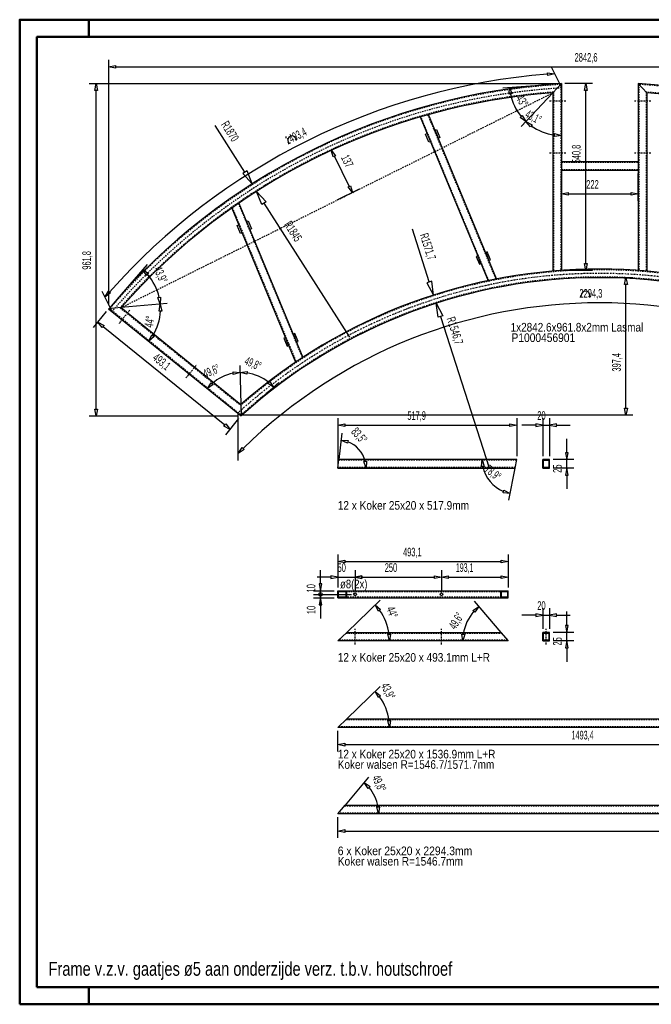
# Model space of a CAD drawing. Extents: x -512 to 3568, y -1729 to 1121.
# Tile 1 of 2: x -512 to 1316, y -1729 to 1121. Entities that reach past the tile are written whole.
import ezdxf
from ezdxf.enums import TextEntityAlignment as Align

# ---------------------------------------------------------------- set-up
doc = ezdxf.new("R2010")
doc.units = 0
doc.header["$MEASUREMENT"] = 0
doc.linetypes.add('DASHDOT', pattern=[8.5, 4, -2, 0.5, -2])
doc.linetypes.add('HIDDEN', pattern=[7, 4, -3])
doc.layers.get('0').update_dxf_attribs({"linetype": 'CONTINUOUS'})
for name, color, linetype in [('DIM49', 4, 'CONTINUOUS'), ('LE_GREEN', 3, 'CONTINUOUS'), ('LE_HIDDEN', 7, 'CONTINUOUS'), ('LE_MIDDLE', 7, 'CONTINUOUS'), ('TXT_ALL', 7, 'CONTINUOUS'), ('TXT_DIM49', 2, 'CONTINUOUS')]:
    doc.layers.add(name, color=color, linetype=linetype)
doc.layers.add('LE_ALL', color=7, linetype='CONTINUOUS', lineweight=50)

# ---------------------------------------------------------------- blocks, each defined once
blk = doc.blocks.new('_D1', base_point=(-254.7, 284.2))
at = {"layer": 'DIM49', "color": 1}
for p, q in [((-254.7, 1004.2), (-254.7, 294.2)), ((2587.9, 1004.2), (2587.9, 294.2)), ((-254.7, 984.2), (-234.7, 988.2)), ((-234.7, 980.2), (-254.7, 984.2)), ((-234.7, 988.2), (-234.7, 980.2)), ((-234.7, 984.2), (2567.9, 984.2)), ((2567.9, 980.2), (2567.9, 988.2)), ((2567.9, 988.2), (2587.9, 984.2)), ((2587.9, 984.2), (2567.9, 980.2))]:
    blk.add_line(p, q, dxfattribs=at)
at = {"layer": 'TXT_DIM49', "width": 0.545}
blk.add_text('2842,6', height=25, dxfattribs=at).set_placement((1127, 999.2), align=Align.CENTER)
blk = doc.blocks.new('_D2', base_point=(128.5, -26.1))
at = {"layer": 'DIM49', "color": 1}
for p, q in [((-311.2, 935.6), (1045.6, 935.6)), ((-295.2, 915.6), (-291.2, 935.6)), ((-287.2, 915.6), (-295.2, 915.6)), ((-291.2, 935.6), (-287.2, 915.6)), ((-291.2, -6.1), (-291.2, 915.6)), ((-311.2, -26.1), (118.5, -26.1)), ((-291.2, -26.1), (-295.2, -6.1)), ((-295.2, -6.1), (-287.2, -6.1)), ((-287.2, -6.1), (-291.2, -26.1))]:
    blk.add_line(p, q, dxfattribs=at)
at = {"layer": 'TXT_DIM49', "width": 0.512}
blk.add_text('961,8', height=25, rotation=90, dxfattribs=at).set_placement((-306.2, 424.1), align=Align.CENTER)
blk = doc.blocks.new('_D6', base_point=(-254.7, 284.2))
at = {"layer": 'DIM49', "color": 1}
for p, q in [((-143, 412.3), (-231.1, 311.3)), ((-156.1, 397.3), (-139.1, 386)), ((-144.8, 380.3), (-156.1, 397.3)), ((-139.1, 386), (-144.8, 380.3)), ((-112.3, 316.5), (-104.4, 317.7)), ((-105.3, 297.4), (-112.3, 316.5)), ((-104.4, 317.7), (-105.3, 297.4)), ((-85.4, 299.1), (-218.9, 287.4))]:
    blk.add_line(p, q, dxfattribs=at)
blk.add_arc((-254.7, 284.2), 150, 12.6802, 41.2718, dxfattribs=at)
at = {"layer": 'TXT_DIM49', "width": 0.488}
blk.add_text('43,9°', height=25, rotation=293.7792, dxfattribs=at).set_placement((-115.5, 377.4), align=Align.CENTER)
blk = doc.blocks.new('_D7', base_point=(-254.7, 284.2))
at = {"layer": 'DIM49', "color": 1}
for p, q in [((-85.4, 299.1), (-218.9, 287.4)), ((-108.9, 277.3), (-105.3, 297.4)), ((-105.3, 297.4), (-100.9, 277.5)), ((-100.9, 277.5), (-108.9, 277.3)), ((-138.1, 189.8), (-129.9, 208.5)), ((-123.3, 203.8), (-138.1, 189.8)), ((-129.9, 208.5), (-123.3, 203.8))]:
    blk.add_line(p, q, dxfattribs=at)
blk.add_arc((-254.7, 284.2), 150, -31.355, -2.6098, dxfattribs=at)
at = {"layer": 'TXT_DIM49', "width": 0.518}
blk.add_text('44°', height=25, rotation=80.6816, dxfattribs=at).set_placement((-124.4, 244.5), align=Align.CENTER)
blk = doc.blocks.new('_D8', base_point=(1055.6, 935.6))
at = {"layer": 'DIM49', "color": 1}
for p, q in [((886, 923.9), (1019.1, 933.1)), ((904.7, 905), (905.9, 925.3)), ((905.9, 925.3), (912.6, 906)), ((912.6, 906), (904.7, 905)), ((939.4, 811.5), (1030.6, 908.9)), ((936.5, 838), (942.3, 843.5)), ((953.1, 826.1), (936.5, 838)), ((942.3, 843.5), (953.1, 826.1))]:
    blk.add_line(p, q, dxfattribs=at)
blk.add_arc((1055.6, 935.6), 150, -168.4141, -140.7536, dxfattribs=at)
at = {"layer": 'TXT_DIM49', "width": 0.518}
blk.add_text('43°', height=25, rotation=302.1369, dxfattribs=at).set_placement((931.6, 879.1), align=Align.CENTER)
blk = doc.blocks.new('_D9', base_point=(1055.6, 935.6))
at = {"layer": 'DIM49', "color": 1}
for p, q in [((939.4, 811.5), (1030.6, 908.9)), ((953.1, 826.1), (971.1, 816.5)), ((966, 810.4), (953.1, 826.1)), ((971.1, 816.5), (966, 810.4)), ((1035.4, 783), (1035.9, 790.9)), ((1055.6, 785.6), (1035.4, 783)), ((1035.9, 790.9), (1055.6, 785.6))]:
    blk.add_line(p, q, dxfattribs=at)
blk.add_arc((1055.6, 935.6), 150, -125.4636, -97.645, dxfattribs=at)
at = {"layer": 'TXT_DIM49', "width": 0.465}
blk.add_text('43,1°', height=25, rotation=332.6365, dxfattribs=at).set_placement((968.9, 828.5), align=Align.CENTER)
blk = doc.blocks.new('_D10', base_point=(128.5, -26.1))
at = {"layer": 'DIM49', "color": 1}
for p, q in [((125, 119.3), (127.7, 6.7)), ((106, 93.3), (105.2, 101.2)), ((105.2, 101.2), (125.5, 99.3)), ((125.5, 99.3), (106, 93.3)), ((31, 52.8), (41.9, 70.1)), ((47.7, 64.6), (31, 52.8)), ((41.9, 70.1), (47.7, 64.6))]:
    blk.add_line(p, q, dxfattribs=at)
blk.add_arc((128.5, -26.1), 125.5, 100.5222, 131.8587, dxfattribs=at)
at = {"layer": 'TXT_DIM49', "width": 0.488}
blk.add_text('49,6°', height=25, rotation=22.6415, dxfattribs=at).set_placement((47.5, 92.3), align=Align.CENTER)
blk = doc.blocks.new('_D11', base_point=(128.5, -26.1))
at = {"layer": 'DIM49', "color": 1}
for p, q in [((125, 119.5), (127.7, 6.7)), ((125.5, 99.5), (145.7, 102.4)), ((145.3, 94.4), (125.5, 99.5)), ((145.7, 102.4), (145.3, 94.4)), ((237.6, 70.5), (153.1, -4.4)), ((205.4, 68.2), (210.9, 74)), ((222.6, 57.2), (205.4, 68.2)), ((210.9, 74), (222.6, 57.2))]:
    blk.add_line(p, q, dxfattribs=at)
blk.add_arc((128.5, -26.1), 125.7, 50.6743, 82.2527, dxfattribs=at)
at = {"layer": 'TXT_DIM49', "width": 0.488}
blk.add_text('49,8°', height=25, rotation=336.4578, dxfattribs=at).set_placement((158, 114.5), align=Align.CENTER)
blk = doc.blocks.new('_D12', base_point=(-254.7, 284.2))
at = {"layer": 'DIM49', "color": 1}
for p, q in [((-298.8, 229.8), (-261, 276.4)), ((-286.2, 245.3), (-268.1, 235.9)), ((-273.1, 229.7), (-286.2, 245.3)), ((-268.1, 235.9), (-273.1, 229.7)), ((-270.6, 232.8), (81.5, -52.4)), ((79, -55.5), (84, -49.3)), ((97.1, -65), (79, -55.5)), ((84, -49.3), (97.1, -65)), ((84.5, -80.5), (122.2, -33.9))]:
    blk.add_line(p, q, dxfattribs=at)
at = {"layer": 'TXT_DIM49', "width": 0.512}
blk.add_text('493,1', height=25, rotation=321, dxfattribs=at).set_placement((-108.9, 121.1), align=Align.CENTER)
blk = doc.blocks.new('_D13', base_point=(161.1, 645.6))
at = {"layer": 'DIM49', "color": 1}
for p, q in [((139.6, 679.3), (53.6, 814.2)), ((145.9, 683.4), (133.3, 675.3)), ((133.3, 675.3), (161.1, 645.6)), ((161.1, 645.6), (145.9, 683.4))]:
    blk.add_line(p, q, dxfattribs=at)
at = {"layer": 'TXT_DIM49', "width": 0.578}
blk.add_text('R1870', height=25, rotation=302.5265, dxfattribs=at).set_placement((86.1, 791.2), align=Align.CENTER)
blk = doc.blocks.new('_D14', base_point=(173, 623.6))
at = {"layer": 'DIM49', "color": 1}
for p, q in [((173, 623.6), (200.9, 593.9)), ((188.2, 585.8), (173, 623.6)), ((200.9, 593.9), (188.2, 585.8)), ((194.5, 589.8), (442.3, 202.2))]:
    blk.add_line(p, q, dxfattribs=at)
at = {"layer": 'TXT_DIM49', "width": 0.578}
blk.add_text('R1845', height=25, rotation=302.5832, dxfattribs=at).set_placement((268.7, 501.7), align=Align.CENTER)
blk = doc.blocks.new('_D15', base_point=(693.5, 299.8))
at = {"layer": 'DIM49', "color": 1}
for p, q in [((693.5, 299.8), (712.9, 264)), ((698.6, 259.4), (693.5, 299.8)), ((712.9, 264), (698.6, 259.4)), ((705.8, 261.7), (846.4, -176.2))]:
    blk.add_line(p, q, dxfattribs=at)
at = {"layer": 'TXT_DIM49', "width": 0.54}
blk.add_text('R1546,7', height=25, rotation=287.8091, dxfattribs=at).set_placement((735.8, 217.1), align=Align.CENTER)
blk = doc.blocks.new('_D16', base_point=(685.7, 323.6))
at = {"layer": 'DIM49', "color": 1}
for p, q in [((673.4, 361.6), (624.5, 514)), ((680.6, 363.9), (666.3, 359.3)), ((666.3, 359.3), (685.7, 323.6)), ((685.7, 323.6), (680.6, 363.9))]:
    blk.add_line(p, q, dxfattribs=at)
at = {"layer": 'TXT_DIM49', "width": 0.523}
blk.add_text('R1571,7', height=25, rotation=287.8173, dxfattribs=at).set_placement((657.5, 460.3), align=Align.CENTER)
blk = doc.blocks.new('_D17', base_point=(1166.6, -1172.8))
at = {"layer": 'DIM49', "color": 2}
for p, q in [((1113.3, 316.2), (1113.3, 322.4)), ((1138.3, 316.2), (1138.3, 322.4))]:
    blk.add_line(p, q, dxfattribs=at)
at = {"layer": 'DIM49', "color": 1}
for p, q in [((120.1, -154.8), (120.1, -15.9)), ((2213, -154.8), (2213, -15.9)), ((120.1, -134.8), (131.4, -117.8)), ((137.1, -123.4), (120.1, -134.8)), ((131.4, -117.8), (137.1, -123.4)), ((2196.1, -123.4), (2201.8, -117.8)), ((2213, -134.8), (2196.1, -123.4)), ((2201.8, -117.8), (2213, -134.8))]:
    blk.add_line(p, q, dxfattribs=at)
at = {"layer": 'DIM49', "color": 2}
blk.add_arc((1125.8, 322.4), 12.5, -0.0061, 179.9939, dxfattribs=at)
at = {"layer": 'DIM49', "color": 1}
blk.add_arc((1166.6, -1172.8), 1474.1, 45.546, 134.454, dxfattribs=at)
at = {"layer": 'TXT_DIM49', "width": 0.545}
blk.add_text('2294,3', height=25, rotation=359.9939, dxfattribs=at).set_placement((1141, 316.2), align=Align.CENTER)
blk = doc.blocks.new('_D18', base_point=(1166.6, -931.1))
at = {"layer": 'DIM49', "color": 1}
for p, q in [((1026.9, 982.3), (1055.9, 924.1)), ((1016.1, 959.1), (1015.6, 967)), ((1015.6, 967), (1035.8, 964.4)), ((1035.8, 964.4), (1016.1, 959.1)), ((-274.6, 335.3), (-245.6, 277)), ((-265.7, 317.3), (-255.6, 335.1)), ((-249.6, 329.8), (-265.7, 317.3)), ((-255.6, 335.1), (-249.6, 329.8))]:
    blk.add_line(p, q, dxfattribs=at)
at = {"layer": 'DIM49', "color": 2}
for p, q in [((290.1, 771.8), (287.3, 777.4)), ((267.7, 760.7), (264.9, 766.3))]:
    blk.add_line(p, q, dxfattribs=at)
at = {"layer": 'DIM49', "color": 1}
blk.add_arc((1166.6, -931.1), 1900.1, 94.5499, 138.321, dxfattribs=at)
at = {"layer": 'DIM49', "color": 2}
blk.add_arc((276.1, 771.8), 12.5, 26.4298, -153.5702, dxfattribs=at)
at = {"layer": 'TXT_DIM49', "width": 0.526}
blk.add_text('1493,4', height=25, rotation=26.4298, dxfattribs=at).set_placement((292.5, 773), align=Align.CENTER)
blk = doc.blocks.new('_D19', base_point=(1053.6, 394.9))
at = {"layer": 'DIM49', "color": 1}
for p, q in [((1146.1, 935.6), (1065.6, 935.6)), ((1122.1, 915.6), (1126.1, 935.6)), ((1130.1, 915.6), (1122.1, 915.6)), ((1126.1, 935.6), (1130.1, 915.6)), ((1126.1, 414.9), (1126.1, 915.6)), ((1126.1, 394.9), (1122.1, 414.9)), ((1122.1, 414.9), (1130.1, 414.9)), ((1130.1, 414.9), (1126.1, 394.9)), ((1146.1, 394.9), (1063.6, 394.9))]:
    blk.add_line(p, q, dxfattribs=at)
at = {"layer": 'TXT_DIM49', "width": 0.535}
blk.add_text('540,8', height=25, rotation=90, dxfattribs=at).set_placement((1111.1, 732), align=Align.CENTER)
blk = doc.blocks.new('_D20', base_point=(1055.6, 685.6))
at = {"layer": 'DIM49', "color": 1}
for p, q in [((1055.6, 596.5), (1055.6, 675.6)), ((1277.6, 596.5), (1277.6, 675.6)), ((1055.6, 616.5), (1075.6, 620.5)), ((1075.6, 612.5), (1055.6, 616.5)), ((1075.6, 620.5), (1075.6, 612.5)), ((1075.6, 616.5), (1257.6, 616.5)), ((1257.6, 612.5), (1257.6, 620.5)), ((1257.6, 620.5), (1277.6, 616.5)), ((1277.6, 616.5), (1257.6, 612.5))]:
    blk.add_line(p, q, dxfattribs=at)
at = {"layer": 'TXT_DIM49', "width": 0.596}
blk.add_text('222', height=25, rotation=360, dxfattribs=at).set_placement((1145.6, 631.5), align=Align.CENTER)
blk = doc.blocks.new('_D21', base_point=(128.5, -23.5))
at = {"layer": 'DIM49', "color": 1}
for p, q in [((1262.6, 373.9), (1166.6, 373.9)), ((1238.6, 353.9), (1242.6, 373.9)), ((1242.6, 373.9), (1246.6, 353.9)), ((1246.6, 353.9), (1238.6, 353.9)), ((1242.6, -3.5), (1242.6, 353.9)), ((1262.6, -23.5), (128.5, -23.5)), ((1242.6, -23.5), (1238.6, -3.5)), ((1238.6, -3.5), (1246.6, -3.5)), ((1246.6, -3.5), (1242.6, -23.5))]:
    blk.add_line(p, q, dxfattribs=at)
at = {"layer": 'TXT_DIM49', "width": 0.535}
blk.add_text('397,4', height=25, rotation=90, dxfattribs=at).set_placement((1227.6, 129), align=Align.CENTER)
blk = doc.blocks.new('_D22', base_point=(344.8, 720.8))
at = {"layer": 'DIM49', "color": 1}
for p, q in [((407.5, 752), (344.8, 720.8)), ((389.6, 743.1), (402.1, 727)), ((394.9, 723.4), (389.6, 743.1)), ((402.1, 727), (394.9, 723.4)), ((398.5, 725.2), (441.7, 638.3)), ((468.5, 629.3), (405.9, 598.1)), ((438.1, 636.5), (445.3, 640.1)), ((450.6, 620.4), (438.1, 636.5)), ((445.3, 640.1), (450.6, 620.4))]:
    blk.add_line(p, q, dxfattribs=at)
at = {"layer": 'TXT_DIM49', "width": 0.557}
blk.add_text('137', height=25, rotation=296.4488, dxfattribs=at).set_placement((424.8, 705.9), align=Align.CENTER)
blk = doc.blocks.new('_D23', base_point=(408.4, -927.6))
at = {"layer": 'DIM49', "color": 1}
for p, q in [((408.4, -997.6), (408.4, -937.6)), ((1901.8, -997.6), (1901.8, -937.6)), ((408.4, -977.6), (428.4, -973.6)), ((428.4, -981.6), (408.4, -977.6)), ((428.4, -973.6), (428.4, -981.6)), ((428.4, -977.6), (1881.8, -977.6)), ((1881.8, -981.6), (1881.8, -973.6)), ((1881.8, -973.6), (1901.8, -977.6)), ((1901.8, -977.6), (1881.8, -981.6))]:
    blk.add_line(p, q, dxfattribs=at)
at = {"layer": 'TXT_DIM49', "width": 0.526}
blk.add_text('1493,4', height=25, dxfattribs=at).set_placement((1117, -962.6), align=Align.CENTER)
blk = doc.blocks.new('_D24', base_point=(408.4, -927.6))
at = {"layer": 'DIM49', "color": 1}
for p, q in [((530.9, -809.7), (434.4, -902.6)), ((516.5, -823.6), (532.4, -836.3)), ((526.3, -841.5), (516.5, -823.6)), ((532.4, -836.3), (526.3, -841.5)), ((553.1, -907.9), (561, -907.4)), ((558.4, -927.6), (553.1, -907.9)), ((561, -907.4), (558.4, -927.6))]:
    blk.add_line(p, q, dxfattribs=at)
blk.add_arc((408.4, -927.6), 150, 7.645, 36.255, dxfattribs=at)
at = {"layer": 'TXT_DIM49', "width": 0.488}
blk.add_text('43,9°', height=25, rotation=296.3855, dxfattribs=at).set_placement((543.2, -828.1), align=Align.CENTER)
blk = doc.blocks.new('_D28', base_point=(408.4, -1177.6))
at = {"layer": 'DIM49', "color": 1}
for p, q in [((408.4, -1247.6), (408.4, -1187.6)), ((2702.7, -1247.6), (2702.7, -1187.6)), ((408.4, -1227.6), (428.4, -1223.6)), ((428.4, -1223.6), (428.4, -1231.6)), ((2682.7, -1231.6), (2682.7, -1223.6)), ((2682.7, -1223.6), (2702.7, -1227.6)), ((428.4, -1231.6), (408.4, -1227.6)), ((428.4, -1227.6), (2682.7, -1227.6)), ((2702.7, -1227.6), (2682.7, -1231.6))]:
    blk.add_line(p, q, dxfattribs=at)
at = {"layer": 'TXT_DIM49', "width": 0.545}
blk.add_text('2294,3', height=25, dxfattribs=at).set_placement((1516, -1212.6), align=Align.CENTER)
blk = doc.blocks.new('_D29', base_point=(408.4, -1177.6))
at = {"layer": 'DIM49', "color": 1}
for p, q in [((497.7, -1071.9), (429.5, -1152.6)), ((484.8, -1087.2), (501.7, -1098.5)), ((496.1, -1104.2), (484.8, -1087.2)), ((501.7, -1098.5), (496.1, -1104.2)), ((521.1, -1158), (529, -1157.3)), ((526.7, -1177.6), (521.1, -1158)), ((529, -1157.3), (526.7, -1177.6))]:
    blk.add_line(p, q, dxfattribs=at)
blk.add_arc((408.4, -1177.6), 118.4, 9.6928, 40.1072, dxfattribs=at)
at = {"layer": 'TXT_DIM49', "width": 0.488}
blk.add_text('49,8°', height=25, rotation=294.8943, dxfattribs=at).set_placement((517.1, -1095), align=Align.CENTER)
blk = doc.blocks.new('_D43', base_point=(408.4, -677.6))
at = {"layer": 'DIM49', "color": 1}
for p, q in [((530.7, -559.5), (434.3, -652.6)), ((516.3, -573.4), (532.2, -586.1)), ((526.1, -591.3), (516.3, -573.4)), ((532.2, -586.1), (526.1, -591.3)), ((553.1, -657.9), (561, -657.4)), ((558.4, -677.6), (553.1, -657.9)), ((561, -657.4), (558.4, -677.6))]:
    blk.add_line(p, q, dxfattribs=at)
blk.add_arc((408.4, -677.6), 150, 7.645, 36.355, dxfattribs=at)
at = {"layer": 'TXT_DIM49', "width": 0.518}
blk.add_text('44°', height=25, rotation=291.9943, dxfattribs=at).set_placement((554.6, -599), align=Align.CENTER)
blk = doc.blocks.new('_D44', base_point=(901.5, -677.6))
at = {"layer": 'DIM49', "color": 1}
for p, q in [((803.4, -562.4), (880.2, -652.6)), ((799.4, -588.9), (816.4, -577.6)), ((805, -594.6), (799.4, -588.9)), ((816.4, -577.6), (805, -594.6)), ((770.2, -677.6), (767.7, -657.4)), ((767.7, -657.4), (775.7, -658)), ((775.7, -658), (770.2, -677.6))]:
    blk.add_line(p, q, dxfattribs=at)
blk.add_arc((901.5, -677.6), 131.3, 139.1384, 171.2616, dxfattribs=at)
at = {"layer": 'TXT_DIM49', "width": 0.488}
blk.add_text('49,6°', height=25, rotation=58.4168, dxfattribs=at).set_placement((761.6, -625.9), align=Align.CENTER)
blk = doc.blocks.new('_D45', base_point=(408.4, -532.6))
at = {"layer": 'DIM49', "color": 1}
for p, q in [((408.4, -472.6), (408.4, -522.6)), ((458.4, -472.6), (458.4, -532.6)), ((388.4, -492.6), (348.4, -492.6)), ((408.4, -492.6), (388.4, -488.6)), ((388.4, -488.6), (388.4, -496.6)), ((388.4, -496.6), (408.4, -492.6)), ((408.4, -492.6), (458.4, -492.6)), ((478.4, -488.6), (458.4, -492.6)), ((458.4, -492.6), (478.4, -496.6)), ((478.4, -496.6), (478.4, -488.6)), ((478.4, -492.6), (518.4, -492.6))]:
    blk.add_line(p, q, dxfattribs=at)
at = {"layer": 'TXT_DIM49', "width": 0.596}
blk.add_text('50', height=25, rotation=360, dxfattribs=at).set_placement((419.8, -477.6), align=Align.CENTER)
blk = doc.blocks.new('_D46', base_point=(458.4, -542.6))
at = {"layer": 'DIM49', "color": 1}
for p, q in [((458.4, -472.6), (458.4, -532.6)), ((708.4, -472.6), (708.4, -532.6)), ((458.4, -492.6), (478.4, -488.6)), ((478.4, -496.6), (458.4, -492.6)), ((478.4, -488.6), (478.4, -496.6)), ((478.4, -492.6), (688.4, -492.6)), ((688.4, -496.6), (688.4, -488.6)), ((688.4, -488.6), (708.4, -492.6)), ((708.4, -492.6), (688.4, -496.6))]:
    blk.add_line(p, q, dxfattribs=at)
at = {"layer": 'TXT_DIM49', "width": 0.596}
blk.add_text('250', height=25, dxfattribs=at).set_placement((562.4, -477.6), align=Align.CENTER)
blk = doc.blocks.new('_D47', base_point=(708.4, -542.6))
at = {"layer": 'DIM49', "color": 1}
for p, q in [((708.4, -472.6), (708.4, -532.6)), ((901.5, -472.6), (901.5, -522.6)), ((708.4, -492.6), (728.4, -488.6)), ((728.4, -496.6), (708.4, -492.6)), ((728.4, -488.6), (728.4, -496.6)), ((728.4, -492.6), (881.5, -492.6)), ((881.5, -496.6), (881.5, -488.6)), ((881.5, -488.6), (901.5, -492.6)), ((901.5, -492.6), (881.5, -496.6))]:
    blk.add_line(p, q, dxfattribs=at)
at = {"layer": 'TXT_DIM49', "width": 0.488}
blk.add_text('193,1', height=25, rotation=0, dxfattribs=at).set_placement((775.7, -477.6), align=Align.CENTER)
blk = doc.blocks.new('_D48', base_point=(408.4, -532.6))
at = {"layer": 'DIM49', "color": 1}
for p, q in [((408.4, -427.7), (408.4, -522.6)), ((408.4, -447.7), (428.4, -443.7)), ((428.4, -451.7), (408.4, -447.7)), ((428.4, -443.7), (428.4, -451.7)), ((428.4, -447.7), (881.5, -447.7)), ((881.5, -451.7), (881.5, -443.7)), ((881.5, -443.7), (901.5, -447.7)), ((901.5, -447.7), (881.5, -451.7)), ((901.5, -427.7), (901.5, -522.6))]:
    blk.add_line(p, q, dxfattribs=at)
at = {"layer": 'TXT_DIM49', "width": 0.512}
blk.add_text('493,1', height=25, dxfattribs=at).set_placement((624.3, -432.7), align=Align.CENTER)
blk = doc.blocks.new('_D49', base_point=(1001.5, -652.6))
at = {"layer": 'DIM49', "color": 1}
for p, q in [((1001.5, -582.6), (1001.5, -642.6)), ((1021.5, -582.6), (1021.5, -642.6)), ((981.5, -602.6), (941.5, -602.6)), ((1001.5, -602.6), (981.5, -598.6)), ((981.5, -598.6), (981.5, -606.6)), ((981.5, -606.6), (1001.5, -602.6)), ((1001.5, -602.6), (1021.5, -602.6)), ((1041.5, -598.6), (1021.5, -602.6)), ((1021.5, -602.6), (1041.5, -606.6)), ((1041.5, -606.6), (1041.5, -598.6)), ((1041.5, -602.6), (1081.5, -602.6))]:
    blk.add_line(p, q, dxfattribs=at)
at = {"layer": 'TXT_DIM49', "width": 0.596}
blk.add_text('20', height=25, dxfattribs=at).set_placement((997.9, -587.6), align=Align.CENTER)
blk = doc.blocks.new('_D50', base_point=(1021.5, -677.6))
at = {"layer": 'DIM49', "color": 1}
for p, q in [((1071.5, -632.6), (1071.5, -592.6)), ((1091.5, -652.6), (1031.5, -652.6)), ((1075.5, -632.6), (1067.5, -632.6)), ((1067.5, -632.6), (1071.5, -652.6)), ((1071.5, -652.6), (1075.5, -632.6)), ((1071.5, -677.6), (1071.5, -652.6)), ((1091.5, -677.6), (1031.5, -677.6)), ((1071.5, -677.6), (1067.5, -697.6)), ((1075.5, -697.6), (1071.5, -677.6)), ((1067.5, -697.6), (1075.5, -697.6)), ((1071.5, -697.6), (1071.5, -737.6))]:
    blk.add_line(p, q, dxfattribs=at)
at = {"layer": 'TXT_DIM49', "width": 0.596}
blk.add_text('25', height=25, rotation=90, dxfattribs=at).set_placement((1056.5, -678.7), align=Align.CENTER)
blk = doc.blocks.new('_D51', base_point=(408.4, -532.6))
at = {"layer": 'DIM49', "color": 1}
for p, q in [((358.4, -512.6), (358.4, -472.6)), ((362.4, -512.6), (354.4, -512.6)), ((354.4, -512.6), (358.4, -532.6)), ((358.4, -532.6), (362.4, -512.6)), ((338.4, -532.6), (398.4, -532.6)), ((358.4, -542.6), (358.4, -532.6)), ((338.4, -542.6), (448.4, -542.6)), ((358.4, -542.6), (358.4, -583.6))]:
    blk.add_line(p, q, dxfattribs=at)
blk.add_circle((358.4, -542.6), 5, dxfattribs=at)
at = {"layer": 'TXT_DIM49', "width": 0.537}
blk.add_text('10', height=25, rotation=90, dxfattribs=at).set_placement((343.4, -525), align=Align.CENTER)
blk = doc.blocks.new('_D52', base_point=(408.4, -552.6))
at = {"layer": 'DIM49', "color": 1}
for p, q in [((338.4, -542.6), (448.4, -542.6)), ((338.4, -552.6), (398.4, -552.6)), ((358.4, -552.6), (354.4, -572.6)), ((358.4, -552.6), (358.4, -542.6)), ((362.4, -572.6), (358.4, -552.6)), ((354.4, -572.6), (362.4, -572.6)), ((358.4, -572.6), (358.4, -612.6))]:
    blk.add_line(p, q, dxfattribs=at)
at = {"layer": 'TXT_DIM49', "width": 0.537}
blk.add_text('10', height=25, rotation=90, dxfattribs=at).set_placement((343.8, -587.7), align=Align.CENTER)
blk = doc.blocks.new('_D53', base_point=(408.4, -177.6))
at = {"layer": 'DIM49', "color": 1}
for p, q in [((420, -76.2), (411.2, -152.6)), ((417.7, -96.1), (438.1, -96.8)), ((436.2, -104.6), (417.7, -96.1)), ((438.1, -96.8), (436.2, -104.6)), ((484.1, -158.2), (492, -157.3)), ((490.5, -177.6), (484.1, -158.2)), ((492, -157.3), (490.5, -177.6))]:
    blk.add_line(p, q, dxfattribs=at)
blk.add_arc((408.4, -177.6), 82.1, 13.9941, 69.4702, dxfattribs=at)
at = {"layer": 'TXT_DIM49', "width": 0.488}
blk.add_text('83,5°', height=25, rotation=311.7264, dxfattribs=at).set_placement((461.4, -91.2), align=Align.CENTER)
blk = doc.blocks.new('_D54', base_point=(926.3, -152.6))
at = {"layer": 'DIM49', "color": 1}
for p, q in [((824.3, -172.9), (826.3, -152.6)), ((826.3, -152.6), (832.2, -172.1)), ((832.2, -172.1), (824.3, -172.9)), ((903.2, -270.4), (921.4, -177.6)), ((886.7, -248.8), (889, -241.1)), ((907, -250.7), (886.7, -248.8)), ((889, -241.1), (907, -250.7))]:
    blk.add_line(p, q, dxfattribs=at)
blk.add_arc((926.3, -152.6), 100, -168.5222, -112.5748, dxfattribs=at)
at = {"layer": 'TXT_DIM49', "width": 0.488}
blk.add_text('78,9°', height=25, rotation=320.9636, dxfattribs=at).set_placement((850.1, -200.2), align=Align.CENTER)
blk = doc.blocks.new('_D55', base_point=(408.4, -177.6))
at = {"layer": 'DIM49', "color": 1}
for p, q in [((408.4, -32.6), (408.4, -167.6)), ((408.4, -52.6), (428.4, -48.6)), ((428.4, -56.6), (408.4, -52.6)), ((428.4, -48.6), (428.4, -56.6)), ((428.4, -52.6), (906.3, -52.6)), ((906.3, -56.6), (906.3, -48.6)), ((906.3, -48.6), (926.3, -52.6)), ((926.3, -52.6), (906.3, -56.6)), ((926.3, -32.6), (926.3, -142.6))]:
    blk.add_line(p, q, dxfattribs=at)
at = {"layer": 'TXT_DIM49', "width": 0.512}
blk.add_text('517,9', height=25, rotation=0, dxfattribs=at).set_placement((636.7, -37.6), align=Align.CENTER)
blk = doc.blocks.new('_D56', base_point=(1001.5, -152.6))
at = {"layer": 'DIM49', "color": 1}
for p, q in [((981.5, -52.6), (941.5, -52.6)), ((1001.5, -52.6), (981.5, -48.6)), ((981.5, -48.6), (981.5, -56.6)), ((981.5, -56.6), (1001.5, -52.6)), ((1001.5, -32.6), (1001.5, -142.6)), ((1001.5, -52.6), (1021.5, -52.6)), ((1021.5, -32.6), (1021.5, -142.6)), ((1041.5, -48.6), (1021.5, -52.6)), ((1021.5, -52.6), (1041.5, -56.6)), ((1041.5, -56.6), (1041.5, -48.6)), ((1041.5, -52.6), (1081.5, -52.6))]:
    blk.add_line(p, q, dxfattribs=at)
at = {"layer": 'TXT_DIM49', "width": 0.596}
blk.add_text('20', height=25, dxfattribs=at).set_placement((997.9, -37.6), align=Align.CENTER)
blk = doc.blocks.new('_D57', base_point=(1021.5, -177.6))
at = {"layer": 'DIM49', "color": 1}
for p, q in [((1071.5, -132.6), (1071.5, -92.6)), ((1075.5, -132.6), (1067.5, -132.6)), ((1067.5, -132.6), (1071.5, -152.6)), ((1071.5, -152.6), (1075.5, -132.6)), ((1091.5, -152.6), (1031.5, -152.6)), ((1071.5, -177.6), (1071.5, -152.6)), ((1091.5, -177.6), (1031.5, -177.6)), ((1071.5, -177.6), (1067.5, -197.6)), ((1067.5, -197.6), (1075.5, -197.6)), ((1075.5, -197.6), (1071.5, -177.6)), ((1071.5, -197.6), (1071.5, -237.6))]:
    blk.add_line(p, q, dxfattribs=at)
at = {"layer": 'TXT_DIM49', "width": 0.596}
blk.add_text('25', height=25, rotation=90, dxfattribs=at).set_placement((1056.5, -178.7), align=Align.CENTER)

msp = doc.modelspace()

# ---------------------------------------------------------------- linework, layer by layer
for p, q in [((1055.6, 935.6), (1019.1, 933.1)), ((1030.6, 908.9), (1055.6, 935.6)), ((1277.6, 935.6), (1302.6, 908.9)), ((1030.6, 908.9), (1030.6, 393)), ((1302.6, 908.9), (1302.6, 393)), ((647, 839.3), (843.4, 365.3)), ((868.3, 370.4), (671.2, 846.2)), ((1055.6, 710.6), (1055.6, 395)), ((1055.6, 685.6), (1277.6, 685.6)), ((1277.6, 710.6), (1277.6, 395)), ((101.5, 575.5), (286.3, 129.3)), ((122.5, 590.1), (307.5, 143.4)), ((-218.9, 287.4), (-254.7, 284.2)), ((-218.9, 287.4), (128, 6.5)), ((127.7, 6.7), (128.5, -26.1)), ((408.4, -177.6), (411.2, -152.6)), ((926.3, -152.6), (411.2, -152.6)), ((921.4, -177.6), (926.3, -152.6)), ((1001.5, -177.6), (1001.5, -152.6)), ((408.4, -177.6), (921.4, -177.6)), ((891.3, -177.6), (408.4, -177.6)), ((1001.5, -177.6), (1021.5, -177.6)), ((408.4, -532.6), (901.5, -532.6)), ((408.4, -552.6), (408.4, -532.6)), ((434.3, -552.6), (434.3, -532.6)), ((880.2, -552.6), (880.2, -532.6)), ((901.5, -552.6), (901.5, -532.6)), ((408.4, -552.6), (901.5, -552.6)), ((1001.5, -677.6), (1001.5, -652.6)), ((1001.5, -677.6), (1021.5, -677.6))]:
    msp.add_line(p, q)
for points in [[(1021.5, -177.6), (1021.5, -152.6), (1001.5, -152.6)], [(1003.5, -175.6), (1003.5, -154.6), (1019.5, -154.6), (1019.5, -175.6), (1003.5, -175.6)], [(432.2, -550.6), (410.4, -550.6), (410.4, -534.6), (432.2, -534.6), (432.2, -550.6)], [(881.9, -550.6), (881.9, -534.6), (899.8, -534.6), (899.8, -550.6), (881.9, -550.6)], [(901.5, -677.6), (408.4, -677.6), (434.3, -652.6), (880.2, -652.6), (901.5, -677.6)], [(1021.5, -677.6), (1021.5, -652.6), (1001.5, -652.6)], [(1003.5, -675.6), (1003.5, -654.6), (1019.5, -654.6), (1019.5, -675.6), (1003.5, -675.6)], [(1875, -902.6), (1901.8, -927.6), (408.4, -927.6), (434.4, -902.6), (1875, -902.6)], [(2681.5, -1152.6), (2702.7, -1177.6), (408.4, -1177.6), (429.5, -1152.6), (2681.5, -1152.6)]]:
    msp.add_lwpolyline(points)
for centre in [(458.4, -542.6), (708.4, -542.6)]:
    msp.add_circle(centre, 4)
for centre, radius, start, end in [((1166.6, -931.1), 1845, 94.2273, 138.6703), ((1166.6, -931.1), 1845, 41.3297, 85.7727), ((1166.6, -1172.8), 1571.7, 48.6273, 131.3727)]:
    msp.add_arc(centre, radius, start, end)
at = {"layer": 'LE_ALL', "color": 1}
for p, q in [((-312.2, 1070.8), (-312.2, 1120.8)), ((-312.2, -1679.2), (-312.2, -1729.2))]:
    msp.add_line(p, q, dxfattribs=at)
at = {"layer": 'LE_ALL', "color": 10}
for points in [[(-512.2, -1729.2), (3567.8, -1729.2), (3567.8, 1120.8), (-512.2, 1120.8), (-512.2, -1729.2)], [(-462.2, -1679.2), (3517.8, -1679.2), (3517.8, 1070.8), (-462.2, 1070.8), (-462.2, -1679.2)]]:
    msp.add_lwpolyline(points, dxfattribs=at)
at = {"layer": 'LE_GREEN'}
for p, q in [((666.9, 791.3), (676.5, 768.2)), ((1055.6, 710.6), (1277.6, 710.6)), ((121.7, 526.7), (131.2, 503.6)), ((154.3, 513.2), (144.8, 536.3)), ((822.9, 414.6), (813.4, 437.7)), ((-254.7, 284.2), (128.5, -26.1)), ((266.2, 177.7), (256.7, 200.8))]:
    msp.add_line(p, q, dxfattribs=at)
for points in [[(1055.6, 935.6), (1055.6, 710.6)], [(1277.6, 935.6), (1277.6, 710.6)], [(699.6, 777.8), (690, 800.9), (694.6, 802.8), (704.2, 779.7), (699.6, 777.8)], [(676.5, 768.2), (671.9, 766.3), (662.3, 789.4), (666.9, 791.3)], [(131.2, 503.6), (126.6, 501.7), (117, 524.8), (121.7, 526.7)], [(144.8, 536.3), (149.4, 538.2), (158.9, 515.1), (154.3, 513.2)], [(813.4, 437.7), (808.8, 435.8), (818.3, 412.7), (822.9, 414.6)], [(836.5, 447.3), (846, 424.2), (850.7, 426.1), (841.1, 449.2), (836.5, 447.3)], [(256.7, 200.8), (252, 198.9), (261.6, 175.8), (266.2, 177.7)], [(279.8, 210.4), (289.3, 187.3), (293.9, 189.2), (284.4, 212.3), (279.8, 210.4)]]:
    msp.add_lwpolyline(points, dxfattribs=at)
for centre, radius, start, end in [((1166.6, -931.1), 1870, 93.403, 139.4678), ((1166.6, -931.1), 1870, 40.5322, 86.597), ((1166.6, -1172.8), 1546.7, 47.846, 132.154)]:
    msp.add_arc(centre, radius, start, end, dxfattribs=at)
at = {"layer": 'LE_HIDDEN', "color": 1, "linetype": 'HIDDEN'}
for p, q in [((1053.6, 933.5), (1053.6, 394.9)), ((1279.6, 933.6), (1279.6, 394.9)), ((-218.9, 287.4), (1030.6, 908.9)), ((1032.6, 911.1), (1032.6, 393.2)), ((1300.6, 911.1), (1300.6, 393.2)), ((845.3, 365.8), (649, 839.8)), ((866.3, 370), (669.3, 845.7)), ((1055.6, 708.6), (1277.6, 708.6)), ((1055.6, 687.6), (1277.6, 687.6)), ((103.2, 576.6), (288, 130.4)), ((120.8, 588.9), (305.8, 142.3)), ((-221.7, 287.1), (128.1, 3.8)), ((-251.8, 284.5), (128.7, -23.7)), ((925.9, -154.6), (411, -154.6)), ((921.8, -175.6), (408.6, -175.6)), ((432.2, -534.6), (881.9, -534.6)), ((881.9, -550.6), (432.2, -550.6)), ((432.2, -654.6), (881.9, -654.6)), ((899.8, -675.6), (410.4, -675.6)), ((432.3, -904.6), (1877.1, -904.6)), ((1899.6, -925.6), (410.5, -925.6)), ((427.8, -1154.6), (2683.2, -1154.6)), ((2701, -1175.6), (410.1, -1175.6))]:
    msp.add_line(p, q, dxfattribs=at)
for centre, radius, start, end in [((1166.6, -931.1), 1868, 93.4681, 139.4048), ((1166.6, -931.1), 1857.5, 93.403, 139.4678), ((1166.6, -931.1), 1868, 40.5952, 86.5319), ((1166.6, -931.1), 1847, 94.1605, 138.7349), ((1166.6, -931.1), 1847, 41.2651, 85.8395), ((1166.6, -1172.8), 1569.7, 48.5657, 131.4343), ((1166.6, -1172.8), 1548.7, 47.9094, 132.0906)]:
    msp.add_arc(centre, radius, start, end, dxfattribs=at)
at = {"layer": 'LE_MIDDLE', "color": 1, "linetype": 'DASHDOT'}
for p, q in [((1021.6, 885.6), (1069.6, 885.6)), ((1267.6, 885.6), (1315.6, 885.6)), ((1021.6, 735.6), (1069.6, 735.6)), ((1267.6, 735.6), (1315.6, 735.6)), ((-193.7, 279.8), (-225.2, 241)), ((-30.9, 83.7), (0.6, 122.5)), ((458.4, -687.6), (458.4, -642.6)), ((708.4, -687.6), (708.4, -642.6)), ((1011.5, -687.6), (1011.5, -642.6))]:
    msp.add_line(p, q, dxfattribs=at)
msp.add_arc((1166.6, -1172.8), 1559.2, 47.846, 132.154, dxfattribs=at)

# ---------------------------------------------------------------- block references
at = {"layer": 'DIM49'}
for name, p in [('_D1', (-254.7, 284.2)), ('_D18', (1166.6, -931.1)), ('_D2', (128.5, -26.1)), ('_D8', (1055.6, 935.6)), ('_D19', (1053.6, 394.9)), ('_D9', (1055.6, 935.6)), ('_D13', (161.1, 645.6)), ('_D22', (344.8, 720.8)), ('_D20', (1055.6, 685.6)), ('_D14', (173, 623.6)), ('_D16', (685.7, 323.6)), ('_D17', (1166.6, -1172.8)), ('_D6', (-254.7, 284.2)), ('_D21', (128.5, -23.5)), ('_D7', (-254.7, 284.2)), ('_D15', (693.5, 299.8)), ('_D12', (-254.7, 284.2)), ('_D11', (128.5, -26.1)), ('_D10', (128.5, -26.1)), ('_D55', (408.4, -177.6)), ('_D56', (1001.5, -152.6)), ('_D53', (408.4, -177.6)), ('_D57', (1021.5, -177.6)), ('_D54', (926.3, -152.6)), ('_D48', (408.4, -532.6)), ('_D45', (408.4, -532.6)), ('_D46', (458.4, -542.6)), ('_D47', (708.4, -542.6)), ('_D51', (408.4, -532.6)), ('_D52', (408.4, -552.6)), ('_D43', (408.4, -677.6)), ('_D44', (901.5, -677.6)), ('_D49', (1001.5, -652.6)), ('_D50', (1021.5, -677.6)), ('_D24', (408.4, -927.6)), ('_D23', (408.4, -927.6)), ('_D29', (408.4, -1177.6)), ('_D28', (408.4, -1177.6))]:
    msp.add_blockref(name, p, dxfattribs=at)

# ---------------------------------------------------------------- texts
at = {"layer": 'TXT_ALL', "color": 4}
for s, height, width, p in [('1x2842.6x961.8x2mm Lasmal', 25, 0.86, (908.8, 218.1)), ('P1000456901', 25, 0.884, (911.4, 187.8)), ('12 x Koker 25x20 x 517.9mm', 25, 0.874, (408.4, -297.6)), ('ø8(2x)', 25, 0.82, (415.1, -525.2)), ('12 x Koker 25x20 x 493.1mm L+R', 25, 0.87, (408.4, -737.6)), ('12 x Koker 25x20 x 1536.9mm L+R', 25, 0.869, (408.4, -1017.6)), ('Koker walsen R=1546.7/1571.7mm', 25, 0.866, (408.4, -1047.6)), ('6 x Koker 25x20 x 2294.3mm', 25, 0.895, (408.4, -1297.6)), ('Koker walsen R=1546.7mm', 25, 0.881, (408.4, -1327.6)), ('Frame v.z.v. gaatjes ø5 aan onderzijde verz. t.b.v. houtschroef', 40, 0.789, (-428.6, -1646.6))]:
    msp.add_text(s, height=height, dxfattribs=dict(at, width=width)).set_placement(p)

doc.saveas('drawing.dxf')
